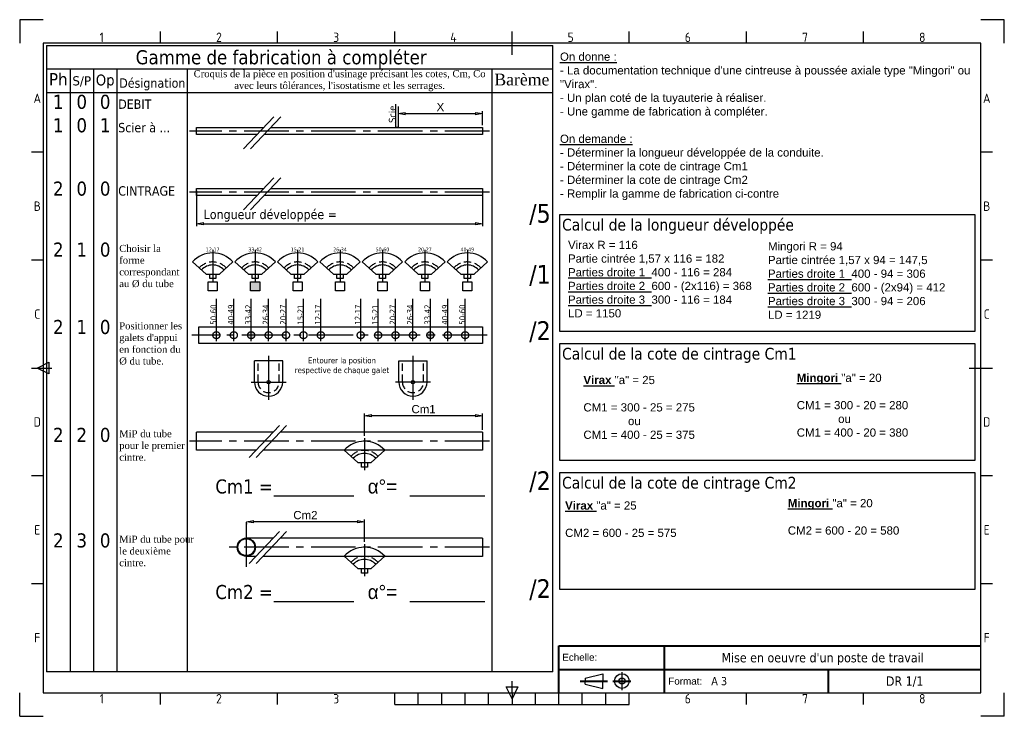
# Paper-space layout 'U32-1 corrigé' of a CAD drawing. Header units: millimetres. Extents: x -3 to 417, y -5 to 292.
import ezdxf
from ezdxf.enums import TextEntityAlignment as Align

# ---------------------------------------------------------------- set-up
doc = ezdxf.new("R2010")
doc.units = ezdxf.units.MM
for name, pattern in [('AXES2', [28.575, 19.05, -3.175, 3.175, -3.175]), ('CACHE2', [4.7625, 3.175, -1.5875]), ('CENTER2', [28.575, 19.05, -3.175, 3.175, -3.175])]:
    doc.linetypes.add(name, pattern=pattern)
doc.layers.add('Axes', color=1, linetype='CENTER2', lineweight=25)
doc.layers.add('CARTOUCHE', color=7, linetype='Continuous', lineweight=40)
for name, color, linetype in [('Cache', 3, 'CACHE2'), ('corrigé', 3, 'Continuous'), ('cotation', 1, 'Continuous'), ('FRAME 050', 6, 'Continuous'), ('FRAME 070', 5, 'Continuous'), ('FRAME 200', 8, 'Continuous'), ('texte', 1, 'Continuous'), ('Title Block', 7, 'Continuous')]:
    doc.layers.add(name, color=color, linetype=linetype)
doc.styles.add('Grec', font='greekc.shx')
doc.styles.add('ISO Proportional', font='isocp.shx')
doc.styles.get("Standard").update_dxf_attribs({"font": 'ARIAL.TTF', "height": 3.5})
doc.styles.add('Texte de note (ISO)', font='TAHOMA.TTF')
doc.dimstyles.new('Cote sans decimale', dxfattribs={"dimscale": 0, "dimtxt": 3.5, "dimasz": 3, "dimexe": 1, "dimexo": 1, "dimgap": 1, "dimtad": 1, "dimdec": 1, "dimlfac": 4, "dimdsep": 46, "dimtxsty": 'Standard', "dimblk": 'CLOSEDBLANK', "dimcen": 0, "dimclrd": 256, "dimclre": 256, "dimclrt": 256, "dimadec": 1, "dimazin": 2, "dimtp": 0.1, "dimtm": 0.1, "dimtfac": 0.71, "dimtdec": 1, "dimtmove": 0, "dimatfit": 3, "dimldrblk": 'CLOSEDBLANK', "dimfxl": 0, "dimlwd": -1, "dimlwe": -1, "dimarcsym": 0})

# ---------------------------------------------------------------- blocks, each defined once
blk = doc.blocks.new('cadre_cartouche_sujet_bpro')
for p, q in [((-180, 20), (0, 20)), ((-180, 0), (-180, 20)), ((-135, 0), (-135, 20)), ((-180, 10), (0, 10)), ((-65, 0), (-65, 10)), ((-170.86, 5), (-159.32, 5)), ((-156.93, 5), (-149.32, 5))]:
    blk.add_line(p, q)
at = {"layer": 'Title Block'}
for p, q in [((-153.13, 8.81), (-153.13, 1.19)), ((-168.86, 6.32), (-161.32, 8.14)), ((-168.86, 6.32), (-168.86, 5)), ((-168.86, 3.68), (-168.86, 5)), ((-161.32, 8.14), (-161.32, 5)), ((-161.32, 1.86), (-161.32, 5)), ((-168.86, 3.68), (-161.32, 1.86))]:
    blk.add_line(p, q, dxfattribs=at)
for radius in [3.14, 1.32]:
    blk.add_circle((-153.13, 5), radius, dxfattribs=at)
at = {"char_height": 3, "attachment_point": 1}
for s, insert, width in [('{\\fArial|b0|i0|c0|p34;Echelle:}', (-178.55, 16.65), 17.1121), ('{\\fArial|b0|i0|c0|p34;Format:}', (-133.32, 6.5), 17.11)]:
    blk.add_mtext(s, dxfattribs=dict(at, insert=insert, width=width))
blk = doc.blocks.new('Texte_cart_bacpro')
at = {"style": 'Texte de note (ISO)', "flags": 4}
for tag, p in [('ECHELLE', (-163, 15)), ('FORMAT', (-115, 5))]:
    blk.add_attdef(tag, text='', height=3.5, dxfattribs=at).set_placement(p, align=Align.MIDDLE_LEFT)
for tag, p in [('TITRE', (-67.5, 15)), ('DOCUMENT', (-32.5, 5))]:
    blk.add_attdef(tag, text='', height=4, dxfattribs=at).set_placement(p, align=Align.MIDDLE_CENTER)
blk = doc.blocks.new('_ClosedBlank')
at = {"color": 0, "linetype": 'ByBlock', "lineweight": -2}
for p, q in [((-1, 0.17), (0, 0)), ((-1, 0.17), (-1, -0.17)), ((0, 0), (-1, -0.17))]:
    blk.add_line(p, q, dxfattribs=at)
blk = doc.blocks.new('*D83')
at = {"layer": 'cotation'}
for p, q in [((158, 254), (158, 251)), ((161, 252), (191, 252)), ((194, 247), (194, 253))]:
    blk.add_line(p, q, dxfattribs=at)
at = {"layer": 'Defpoints', "color": 0}
for p in [(158, 255), (194, 252), (194, 246)]:
    blk.add_point(p, dxfattribs=at)
at = {"layer": 'cotation', "xscale": 3, "yscale": 3, "zscale": 3, "rotation": 180}
blk.add_blockref('_ClosedBlank', (158, 252), dxfattribs=at)
at = {"layer": 'cotation', "xscale": 3, "yscale": 3, "zscale": 3}
blk.add_blockref('_ClosedBlank', (194, 252), dxfattribs=at)
at = {"layer": 'cotation', "insert": (176, 254.75), "char_height": 3.5, "attachment_point": 5}
blk.add_mtext('X', dxfattribs=at)
blk = doc.blocks.new('*D84')
at = {"layer": 'cotation'}
for p, q in [((72, 219), (72, 204)), ((194, 219), (194, 204)), ((75, 205), (191, 205))]:
    blk.add_line(p, q, dxfattribs=at)
at = {"layer": 'Defpoints', "color": 0}
for p in [(72, 220), (194, 220), (194, 205)]:
    blk.add_point(p, dxfattribs=at)
at = {"layer": 'cotation', "xscale": 3, "yscale": 3, "zscale": 3, "rotation": 180}
blk.add_blockref('_ClosedBlank', (72, 205), dxfattribs=at)
at = {"layer": 'cotation', "xscale": 3, "yscale": 3, "zscale": 3}
blk.add_blockref('_ClosedBlank', (194, 205), dxfattribs=at)
blk = doc.blocks.new('*D85')
at = {"layer": 'Defpoints', "color": 0}
for p in [(143.61, 123.15), (143.61, 113.58), (194, 116.16)]:
    blk.add_point(p, dxfattribs=at)
at = {"layer": 'texte'}
for p, q in [((143.61, 114.58), (143.61, 124.15)), ((191, 123.15), (146.61, 123.15)), ((194, 117.16), (194, 124.15))]:
    blk.add_line(p, q, dxfattribs=at)
at = {"layer": 'texte', "xscale": 3, "yscale": 3, "zscale": 3, "rotation": 180}
blk.add_blockref('_ClosedBlank', (143.61, 123.15), dxfattribs=at)
at = {"layer": 'texte', "xscale": 3, "yscale": 3, "zscale": 3}
blk.add_blockref('_ClosedBlank', (194, 123.15), dxfattribs=at)
at = {"layer": 'texte', "insert": (168.81, 125.96), "char_height": 3.5, "attachment_point": 5}
blk.add_mtext('Cm1', dxfattribs=at)
blk = doc.blocks.new('*D86')
at = {"layer": 'Defpoints', "color": 0}
for p in [(93.22, 78.19), (93.22, 77.96), (143.61, 68.38)]:
    blk.add_point(p, dxfattribs=at)
at = {"layer": 'texte'}
for p, q in [((93.22, 77.19), (93.22, 76.96)), ((140.61, 77.96), (96.22, 77.96)), ((143.61, 69.38), (143.61, 78.96))]:
    blk.add_line(p, q, dxfattribs=at)
at = {"layer": 'texte', "xscale": 3, "yscale": 3, "zscale": 3, "rotation": 180}
blk.add_blockref('_ClosedBlank', (93.22, 77.96), dxfattribs=at)
at = {"layer": 'texte', "xscale": 3, "yscale": 3, "zscale": 3}
blk.add_blockref('_ClosedBlank', (143.61, 77.96), dxfattribs=at)
at = {"layer": 'texte', "insert": (118.41, 80.77), "char_height": 3.5, "attachment_point": 5}
blk.add_mtext('Cm2', dxfattribs=at)

psp = doc.layouts.new('U32-1 corrigé')

# ---------------------------------------------------------------- hatches: boundary and pattern name
at = {"layer": 'corrigé'}
h = psp.add_hatch(color=256, dxfattribs=at)
h.paths.add_polyline_path([(95.034, 180.313), (98.914, 180.313), (98.914, 176.433), (95.034, 176.433)])
edge = h.paths.add_edge_path()
edge.add_arc((95.286, 157.5), 1.5, 0, 360)
edge = h.paths.add_edge_path()
edge.add_arc((171.714, 157.5), 1.5, 0, 360)

# ---------------------------------------------------------------- linework, layer by layer
for p, q in [((8, 281), (8, 14)), ((8, 281), (224, 281)), ((224, 14), (224, 281)), ((8, 271), (224, 271)), ((18, 271), (18, 14)), ((28, 271), (28, 14)), ((38, 271), (38, 14)), ((68, 271), (68, 14)), ((198, 271), (198, 14)), ((8, 261), (224, 261)), ((72, 246), (100.611, 246)), ((72, 243), (72, 246)), ((103.611, 246), (194, 246)), ((194, 246), (194, 243)), ((97.741, 243), (72, 243)), ((194, 243), (100.741, 243)), ((72, 217), (72, 220)), ((72, 220), (100.611, 220)), ((103.611, 220), (194, 220)), ((194, 220), (194, 217)), ((97.741, 217), (72, 217)), ((194, 217), (100.741, 217)), ((76.025, 183.546), (70.258, 188.788)), ((81.715, 183.546), (87.481, 188.788)), ((94.129, 183.546), (88.362, 188.788)), ((99.819, 183.546), (105.586, 188.788)), ((112.233, 183.546), (106.466, 188.788)), ((117.923, 183.546), (123.69, 188.788)), ((130.337, 183.546), (124.571, 188.788)), ((136.027, 183.546), (141.794, 188.788)), ((148.442, 183.546), (142.675, 188.788)), ((154.132, 183.546), (159.898, 188.788)), ((166.546, 183.546), (160.779, 188.788)), ((172.236, 183.546), (178.003, 188.788)), ((184.65, 183.546), (178.883, 188.788)), ((190.34, 183.546), (196.107, 188.788)), ((76.025, 183.546), (81.715, 183.546)), ((77.577, 181.606), (77.577, 183.546)), ((80.163, 181.606), (77.577, 181.606)), ((80.163, 183.546), (80.163, 181.606)), ((94.129, 183.546), (99.819, 183.546)), ((95.681, 181.606), (95.681, 183.546)), ((98.267, 181.606), (95.681, 181.606)), ((98.267, 183.546), (98.267, 181.606)), ((112.233, 183.546), (117.923, 183.546)), ((113.785, 181.606), (113.785, 183.546)), ((116.371, 181.606), (113.785, 181.606)), ((116.371, 183.546), (116.371, 181.606)), ((130.337, 183.546), (136.027, 183.546)), ((131.889, 181.606), (131.889, 183.546)), ((134.476, 181.606), (131.889, 181.606)), ((134.476, 183.546), (134.476, 181.606)), ((148.442, 183.546), (154.132, 183.546)), ((149.993, 181.606), (149.993, 183.546)), ((152.58, 181.606), (149.993, 181.606)), ((152.58, 183.546), (152.58, 181.606)), ((166.546, 183.546), (172.236, 183.546)), ((168.098, 181.606), (168.098, 183.546)), ((170.684, 181.606), (168.098, 181.606)), ((170.684, 183.546), (170.684, 181.606)), ((184.65, 183.546), (190.34, 183.546)), ((186.202, 181.606), (186.202, 183.546)), ((188.788, 181.606), (186.202, 181.606)), ((188.788, 183.546), (188.788, 181.606)), ((73, 161), (194, 161)), ((73, 154), (73, 161)), ((194, 161), (194, 154)), ((194, 154), (73, 154)), ((108.714, 146.5), (96.714, 146.5)), ((96.714, 137.5), (96.714, 146.5)), ((108.714, 137.5), (108.714, 146.5)), ((158.286, 137.5), (158.286, 146.5)), ((158.286, 146.5), (170.286, 146.5)), ((170.286, 137.5), (170.286, 146.5)), ((72, 108.406), (72, 116.164)), ((104.701, 116.164), (72, 116.164)), ((194, 116.164), (107.701, 116.164)), ((194, 116.164), (194, 108.406)), ((97.277, 108.406), (72, 108.406)), ((135.077, 108.406), (100.277, 108.406)), ((140.767, 103.233), (135, 108.475)), ((152.147, 108.406), (135.077, 108.406)), ((146.457, 103.233), (152.223, 108.475)), ((194, 108.406), (152.147, 108.406)), ((140.767, 103.233), (146.457, 103.233)), ((142.319, 101.293), (142.319, 103.233)), ((144.905, 101.293), (142.319, 101.293)), ((144.905, 103.233), (144.905, 101.293)), ((104.701, 70.969), (93.217, 70.969)), ((194, 70.969), (107.701, 70.969)), ((194, 70.969), (194, 63.21)), ((97.277, 63.21), (93.217, 63.21)), ((135.077, 63.21), (100.277, 63.21)), ((140.767, 58.038), (135, 63.28)), ((152.147, 63.21), (135.077, 63.21)), ((146.457, 58.038), (152.223, 63.28)), ((194, 63.21), (152.147, 63.21)), ((140.767, 58.038), (146.457, 58.038)), ((142.319, 56.098), (142.319, 58.038)), ((144.905, 56.098), (142.319, 56.098)), ((144.905, 58.038), (144.905, 56.098)), ((224, 14), (8, 14))]:
    psp.add_line(p, q)
at = {"color": 1}
for p, q in [((157, 246), (157, 256)), ((158, 255), (158, 246)), ((158, 246), (157, 246))]:
    psp.add_line(p, q, dxfattribs=at)
for points in [[(227, 209), (404, 209), (404, 159), (227, 159)], [(76.93, 180.313), (80.809, 180.313), (80.809, 176.433), (76.93, 176.433)], [(95.034, 180.313), (98.914, 180.313), (98.914, 176.433), (95.034, 176.433)], [(113.138, 180.313), (117.018, 180.313), (117.018, 176.433), (113.138, 176.433)], [(131.243, 180.313), (135.122, 180.313), (135.122, 176.433), (131.243, 176.433)], [(149.347, 180.313), (153.226, 180.313), (153.226, 176.433), (149.347, 176.433)], [(167.451, 180.313), (171.331, 180.313), (171.331, 176.433), (167.451, 176.433)], [(185.555, 180.313), (189.435, 180.313), (189.435, 176.433), (185.555, 176.433)], [(227, 154), (404, 154), (404, 104), (227, 104)], [(227, 99), (404, 99), (404, 49), (227, 49)]]:
    psp.add_lwpolyline(points, close=True)
for centre, radius in [((102.714, 137.5), 0.75), ((164.286, 137.5), 0.75), ((93.217, 67.09), 3.879), ((93.217, 67.09), 3.592)]:
    psp.add_circle(centre, radius)
for centre, radius, start, end in [((78.87, 180.959), 11.638, 42.27369, 137.72631), ((96.974, 180.959), 11.638, 42.27369, 137.72631), ((115.078, 180.959), 11.638, 42.27369, 137.72631), ((133.182, 180.959), 11.638, 42.27369, 137.72631), ((151.287, 180.959), 11.638, 42.27369, 137.72631), ((169.391, 180.959), 11.638, 42.27369, 137.72631), ((187.495, 180.959), 11.638, 42.27369, 137.72631), ((78.87, 180.959), 6.466, 42.27369, 137.72631), ((96.974, 180.959), 6.466, 42.27369, 137.72631), ((115.078, 180.959), 6.466, 42.27369, 137.72631), ((133.182, 180.959), 6.466, 42.27369, 137.72631), ((151.287, 180.959), 6.466, 42.27369, 137.72631), ((169.391, 180.959), 6.466, 42.27369, 137.72631), ((187.495, 180.959), 6.466, 42.27369, 137.72631), ((102.714, 137.5), 6, 180, 0), ((164.286, 137.5), 6, 180, 0), ((143.612, 100.647), 11.638, 42.27369, 137.72631), ((143.612, 100.647), 6.466, 42.27369, 137.72631), ((143.612, 55.451), 11.638, 42.27369, 137.72631), ((143.612, 55.451), 6.466, 42.27369, 137.72631)]:
    psp.add_arc(centre, radius, start, end)
at = {"layer": 'Axes'}
for p, q in [((104.982, 250.568), (92, 237)), ((107.982, 250.568), (95, 237)), ((197, 244.5), (69, 244.5)), ((104.982, 224.568), (92, 211)), ((107.982, 224.568), (95, 211)), ((197, 218.5), (69, 218.5)), ((80.429, 155), (80.429, 173)), ((87.857, 155), (87.857, 173)), ((95.286, 155), (95.286, 173)), ((102.714, 155), (102.714, 173)), ((110.143, 155), (110.143, 173)), ((117.571, 155), (117.571, 173)), ((125, 155), (125, 173)), ((142, 155), (142, 173)), ((149.429, 155), (149.429, 173)), ((156.857, 155), (156.857, 173)), ((164.286, 155), (164.286, 173)), ((171.714, 155), (171.714, 173)), ((179.143, 155), (179.143, 173)), ((186.571, 155), (186.571, 173)), ((107.394, 118.979), (94.412, 105.411)), ((110.394, 118.979), (97.412, 105.411)), ((197, 112.285), (69, 112.285)), ((93.217, 58.726), (93.217, 78.19)), ((107.394, 73.784), (94.412, 60.216)), ((110.394, 73.784), (97.412, 60.216)), ((197, 67.09), (85.316, 67.09))]:
    psp.add_line(p, q, dxfattribs=at)
at = {"layer": 'Axes', "linetype": 'AXES2'}
for p, q in [((78.87, 193.891), (78.87, 180.313)), ((96.974, 193.891), (96.974, 180.313)), ((115.078, 193.891), (115.078, 180.313)), ((133.182, 193.891), (133.182, 180.313)), ((151.287, 193.891), (151.287, 180.313)), ((169.391, 193.891), (169.391, 180.313)), ((187.495, 193.891), (187.495, 180.313)), ((196, 157.5), (70, 157.5)), ((102.714, 148.75), (102.714, 130)), ((164.286, 148.75), (164.286, 130)), ((95.214, 137.5), (110.214, 137.5)), ((171.786, 137.5), (156.786, 137.5)), ((143.612, 113.578), (143.612, 100)), ((143.612, 68.383), (143.612, 54.805))]:
    psp.add_line(p, q, dxfattribs=at)
at = {"layer": 'Axes'}
for centre in [(80.429, 157.5), (87.857, 157.5), (95.286, 157.5), (102.714, 157.5), (110.143, 157.5), (117.571, 157.5), (125, 157.5), (142, 157.5), (149.429, 157.5), (156.857, 157.5), (164.286, 157.5), (171.714, 157.5), (179.143, 157.5), (186.571, 157.5)]:
    psp.add_circle(centre, 1.5, dxfattribs=at)
at = {"layer": 'Cache'}
for p, q in [((98.214, 137.5), (98.214, 146.5)), ((107.214, 137.5), (107.214, 146.5)), ((159.786, 137.5), (159.786, 146.5)), ((168.786, 137.5), (168.786, 146.5))]:
    psp.add_line(p, q, dxfattribs=at)
for centre, radius, start, end in [((78.87, 180.959), 7.759, 42.27369, 137.72631), ((96.974, 180.959), 7.759, 42.27369, 137.72631), ((115.078, 180.959), 7.759, 42.27369, 137.72631), ((133.182, 180.959), 7.759, 42.27369, 137.72631), ((151.287, 180.959), 7.759, 42.27369, 137.72631), ((169.391, 180.959), 7.759, 42.27369, 137.72631), ((187.495, 180.959), 7.759, 42.27369, 137.72631), ((102.714, 137.5), 4.5, 180, 0), ((164.286, 137.5), 4.5, 180, 0), ((143.612, 100.647), 7.759, 42.27369, 137.72631), ((143.612, 55.451), 7.759, 42.27369, 137.72631)]:
    psp.add_arc(centre, radius, start, end, dxfattribs=at)
at = {"layer": 'FRAME 050'}
for p, q in [((56.538, 282.008), (56.538, 287.008)), ((106.538, 282.008), (106.538, 287.008)), ((156.538, 282.008), (156.538, 287.008)), ((206.538, 277.008), (206.538, 287.008)), ((256.538, 282.008), (256.538, 287.008)), ((306.538, 282.008), (306.538, 287.008)), ((356.538, 282.008), (356.538, 287.008)), ((6.538, 235.508), (1.538, 235.508)), ((411.538, 235.508), (406.538, 235.508)), ((6.538, 189.508), (1.538, 189.508)), ((411.538, 189.508), (406.538, 189.508)), ((1.538, 143.508), (10.178, 143.508)), ((4.038, 143.508), (9.038, 146.008)), ((9.038, 141.008), (4.038, 143.508)), ((9.038, 146.008), (9.038, 141.008)), ((401.538, 143.508), (411.538, 143.508)), ((6.538, 97.508), (1.538, 97.508)), ((411.538, 97.508), (406.538, 97.508)), ((6.538, 51.508), (1.538, 51.508)), ((411.538, 51.508), (406.538, 51.508)), ((206.538, 5.008), (206.538, 10.008)), ((56.538, 0.008), (56.538, 5.008)), ((106.538, 0.008), (106.538, 5.008)), ((156.538, 0.008), (156.538, 5.008)), ((166.538, 0.008), (166.538, 5.008)), ((176.538, 0.008), (176.538, 5.008)), ((186.538, 0.008), (186.538, 5.008)), ((196.538, 0.008), (196.538, 5.008)), ((204.038, 7.508), (209.038, 7.508)), ((206.538, 2.508), (204.038, 7.508)), ((209.038, 7.508), (206.538, 2.508)), ((206.538, 5.008), (206.538, 0.008)), ((216.538, 0.008), (216.538, 5.008)), ((226.538, 0.008), (226.538, 5.008)), ((236.538, 0.008), (236.538, 5.008)), ((246.538, 0.008), (246.538, 5.008)), ((256.538, 0.008), (256.538, 5.008)), ((306.538, 0.008), (306.538, 5.008)), ((356.538, 0.008), (356.538, 5.008)), ((156.538, 0.008), (256.538, 0.008))]:
    psp.add_line(p, q, dxfattribs=at)
at = {"layer": 'FRAME 070'}
for p, q in [((406.538, 282.008), (6.538, 282.008)), ((6.538, 282.008), (6.538, 5.008)), ((406.538, 5.008), (406.538, 282.008)), ((6.538, 5.008), (406.538, 5.008))]:
    psp.add_line(p, q, dxfattribs=at)
at = {"layer": 'FRAME 200'}
for p, q in [((-3.462, 292.008), (-3.462, 282.008)), ((6.538, 292.008), (-3.462, 292.008)), ((416.538, 292.008), (406.538, 292.008)), ((416.538, 282.008), (416.538, 292.008)), ((-3.462, -4.992), (-3.462, 5.008)), ((416.538, -4.992), (416.538, 5.008)), ((-3.462, -4.992), (6.538, -4.992)), ((416.538, -4.992), (406.538, -4.992))]:
    psp.add_line(p, q, dxfattribs=at)
at = {"layer": 'texte'}
for p, q in [((105, 89), (139, 89)), ((163, 89), (195, 89)), ((105, 44), (139, 44)), ((163, 44), (195, 44))]:
    psp.add_line(p, q, dxfattribs=at)

# ---------------------------------------------------------------- block references
at = {"layer": 'CARTOUCHE'}
psp.add_blockref('cadre_cartouche_sujet_bpro', (406.538, 5.008), dxfattribs=at)
ref = psp.add_blockref('Texte_cart_bacpro', (406.538, 5.008), dxfattribs=at)
ref.add_attrib('TITRE', "Mise en oeuvre d'un poste de travail", dxfattribs={"layer": '0', "height": 4, "style": 'Texte de note (ISO)'}).set_placement((339.038, 20.008), align=Align.MIDDLE_CENTER)
ref.add_attrib('DOCUMENT', 'DR 1/1', dxfattribs={"layer": '0', "height": 4, "style": 'Texte de note (ISO)'}).set_placement((374.038, 10.008), align=Align.MIDDLE_CENTER)
ref.add_attrib('FORMAT', 'A 3', dxfattribs={"layer": '0', "height": 3.5, "style": 'Texte de note (ISO)'}).set_placement((291.538, 10.008), align=Align.MIDDLE_LEFT)

# ---------------------------------------------------------------- texts
at = {"layer": 'corrigé', "char_height": 3.5, "attachment_point": 1}
for s, insert, width in [('Virax R = 116\\PPartie cintrée 1,57 x 116 = 182\\P{\\LParties droite 1}  400 - 116 = 284\\P{\\LParties droite 2 } 600 - (2x116) = 368\\P{\\LParties droite 3}  300 - 116 = 184\\PLD = 1150', (230.429, 197.756), 172.57), ('Mingori R = 94\\PPartie cintrée 1,57 x 94 = 147,5\\P{\\LParties droite 1}  400 - 94 = 306\\P{\\LParties droite 2 } 600 - (2x94) = 412\\P{\\LParties droite 3}  300 - 94 = 206\\PLD = 1219', (315.712, 197.145), 172.57), ('{\\fArial|b1|i0|c0|p34;\\LVirax} "a" = 25\\P\\PCM1 = 300 - 25 = 275\\P              ou\\PCM1 = 400 - 25 = 375', (237, 140.145), 51), ('{\\fArial|b1|i0|c0|p34;\\LMingori} "a" = 20\\P\\PCM1 = 300 - 20 = 280\\P             ou\\PCM1 = 400 - 20 = 380', (328, 141.085), 73), ('{\\fArial|b1|i0|c0|p34;\\LVirax} "a" = 25\\P\\PCM2 = 600 - 25 = 575', (229.195, 86.645), 51), ('{\\fArial|b1|i0|c0|p34;\\LMingori} "a" = 20\\P\\PCM2 = 600 - 20 = 580', (324.195, 87.645), 73)]:
    psp.add_mtext(s, dxfattribs=dict(at, insert=insert, width=width))
at = {"layer": 'FRAME 050', "style": 'ISO Proportional'}
for s, p in [('1', (31.538, 284.508)), ('2', (81.538, 284.508)), ('3', (131.538, 284.508)), ('4', (181.538, 284.508)), ('5', (231.538, 284.508)), ('6', (281.538, 284.508)), ('7', (331.538, 284.508)), ('8', (381.538, 284.508)), ('A', (4.038, 258.508)), ('A', (409.038, 258.508)), ('B', (4.038, 212.508)), ('B', (409.038, 212.508)), ('C', (4.038, 166.508)), ('C', (409.038, 166.508)), ('D', (4.038, 120.508)), ('D', (409.038, 120.508)), ('E', (4.038, 74.508)), ('E', (409.038, 74.508)), ('F', (4.038, 28.508)), ('F', (409.038, 28.508)), ('1', (31.538, 2.508)), ('2', (81.538, 2.508)), ('3', (131.538, 2.508)), ('6', (281.538, 2.508)), ('7', (331.538, 2.508)), ('8', (381.538, 2.508))]:
    psp.add_text(s, height=4, dxfattribs=at).set_placement(p, align=Align.MIDDLE)
at = {"layer": 'texte'}
for s, height, style, p in [('Gamme de fabrication à compléter', 6, 'Texte de note (ISO)', (46, 273)), ('Désignation', 4, 'Texte de note (ISO)', (39, 263)), ('DEBIT', 4, 'Texte de note (ISO)', (38.57, 254)), ('Scier à ...', 4, 'Texte de note (ISO)', (38.57, 244)), ('CINTRAGE', 4, 'Texte de note (ISO)', (38.57, 217)), ('Longueur développée =', 4, 'Texte de note (ISO)', (75, 207)), ('Cm1 =', 6, 'Texte de note (ISO)', (80, 90)), ('a%%d=', 6, 'Grec', (145, 90)), ('Cm2 =', 6, 'Texte de note (ISO)', (80, 45)), ('a%%d=', 6, 'Grec', (145, 45))]:
    psp.add_text(s, height=height, dxfattribs=dict(at, style=style)).set_placement(p)
at = {"layer": 'texte', "style": 'Texte de note (ISO)'}
for s, height, p, p2 in [('Ph', 5.2453, (9, 264), (17, 264)), ('S/P', 3.9017, (19, 264), (27, 264)), ('Op', 4.6153, (29, 264), (37, 264))]:
    psp.add_text(s, height=height, dxfattribs=at).set_placement(p, p2, align=Align.ALIGNED)
for s, height, p in [('1', 6, (13, 254)), ('0', 6, (23, 254)), ('0', 6, (33, 254)), ('1', 6, (13, 244)), ('0', 6, (23, 244)), ('1', 6, (33, 244)), ('2', 6, (13, 217)), ('0', 6, (23, 217)), ('0', 6, (33, 217)), ('2', 6, (13, 191)), ('1', 6, (23, 191)), ('0', 6, (33, 191)), ('12-17', 1.6164, (78.87, 193.244)), ('33-42', 1.6164, (96.974, 193.244)), ('15-21', 1.6164, (115.078, 193.244)), ('26-34', 1.6164, (133.182, 193.244)), ('50-60', 1.6164, (151.287, 193.244)), ('20-27', 1.6164, (169.391, 193.244)), ('40-49', 1.6164, (187.495, 193.244)), ('2', 6, (13, 158)), ('1', 6, (23, 158)), ('0', 6, (33, 158)), ('2', 6, (13, 112)), ('2', 6, (23, 112)), ('0', 6, (33, 112)), ('2', 6, (13, 67)), ('3', 6, (23, 67)), ('0', 6, (33, 67))]:
    psp.add_text(s, height=height, dxfattribs=at).set_placement(p, align=Align.CENTER)
for s, height, p in [('Scie', 3, (157, 248)), ('50-60', 2.5, (80.429, 162)), ('40-49', 2.5, (87.857, 162)), ('33-42', 2.5, (95.286, 162)), ('26-34', 2.5, (102.714, 162)), ('20-27', 2.5, (110.143, 162)), ('15-21', 2.5, (117.571, 162)), ('12-17', 2.5, (125, 162)), ('12-17', 2.5, (142, 162)), ('15-21', 2.5, (149.429, 162)), ('20-27', 2.5, (156.857, 162)), ('26-34', 2.5, (164.286, 162)), ('33-42', 2.5, (171.714, 162)), ('40-49', 2.5, (179.143, 162)), ('50-60', 2.5, (186.571, 162))]:
    psp.add_text(s, height=height, rotation=90, dxfattribs=at).set_placement(p)
for s, p in [('/5', (223.057, 205.459)), ('/1', (223.057, 179.459)), ('/2', (223.057, 155.459)), ('/2', (223.057, 91.459)), ('/2', (223.057, 45.459))]:
    psp.add_text(s, height=8, dxfattribs=at).set_placement(p, align=Align.RIGHT)
at = {"layer": 'texte', "insert": (227, 278), "char_height": 3.5, "width": 177, "attachment_point": 1}
psp.add_mtext('{\\LOn donne :\\P}- La documentation technique d\'une cintreuse à poussée axiale type "Mingori" ou "Virax".\\P- Un plan coté de la tuyauterie à réaliser.\\P- Une gamme de fabrication à compléter.\\P\\P{\\LOn demande :\\P}- Déterminer la longueur développée de la conduite.\\P- Déterminer la cote de cintrage Cm1\\P- Déterminer la cote de cintrage Cm2\\P- Remplir la gamme de fabrication ci-contre', dxfattribs=at)
at = {"layer": 'texte', "style": 'Texte de note (ISO)'}
for s, insert, char_height, width, attachment_point in [("{\\fTimes New Roman|b0|i0|c0|p18;Croquis de la pièce en position d'usinage précisant les cotes, Cm, Co avec leurs tôlérances, l'isostatisme et les serrages.}", (133, 266), 3, 128, 5), ('{\\fTimes New Roman|b0|i0|c0|p18;Barème}', (199, 269), 5, 24, 1), ('{\\fTahoma|b0|i0|c0|p0;Calcul de la longueur développée}', (227.906, 207.107), 5, 109.09436, 1), ('{\\fTimes New Roman|b0|i0|c0|p18;Choisir la forme correspondant au %%c du tube}', (39, 196), 3, 28, 1), ("{\\fTimes New Roman|b0|i0|c0|p18;Positionner les galets d'appui en fonction du %%c du tube.}", (39, 163), 3, 28, 1), ('{\\fTahoma|b0|i0|c0|p0;Calcul de la cote de cintrage Cm1}', (227.906, 152.107), 5, 109.09, 1), ('{\\fTahoma|b0|i0|c0|p0;Entourer la position respective de chaque galet}', (134, 148), 2.5, 42, 2), ('{\\fTimes New Roman|b0|i0|c0|p18;MiP du tube pour le premier cintre.}', (39, 117), 3, 28, 1), ('{\\fTahoma|b0|i0|c0|p0;Calcul de la cote de cintrage Cm2}', (227.906, 97.107), 5, 109.09, 1), ('{\\fTimes New Roman|b0|i0|c0|p18;MiP du tube pour le deuxième cintre.}', (39, 72), 3, 33, 1)]:
    psp.add_mtext(s, dxfattribs=dict(at, insert=insert, char_height=char_height, width=width, attachment_point=attachment_point))

# ---------------------------------------------------------------- dimensions: what is measured, and where the dimension line sits
at = {"layer": 'cotation'}
dim = psp.add_linear_dim(base=(194, 252), p1=(158, 255), p2=(194, 246), text='X', dimstyle='Cote sans decimale', override={"dimscale": 1}, dxfattribs=at)
dim.commit()
dim.dimension.update_dxf_attribs({"geometry": '*D83', "text_midpoint": (176, 254.75)})
dim = psp.add_linear_dim(base=(194, 205), p1=(72, 220), p2=(194, 220), text=' ', dimstyle='Cote sans decimale', override={"dimscale": 1}, dxfattribs=at)
dim.commit()
dim.dimension.update_dxf_attribs({"geometry": '*D84', "text_midpoint": (134, 205), "dimtype": 160})
at = {"layer": 'texte'}
for base, p1, p2, text, picture, middle in [((143.612, 123.153), (194, 116.164), (143.612, 113.578), 'Cm1', '*D85', (168.806, 125.962)), ((93.217, 77.957), (143.612, 68.383), (93.217, 78.19), 'Cm2', '*D86', (118.414, 80.767))]:
    dim = psp.add_linear_dim(base=base, p1=p1, p2=p2, text=text, dimstyle='Cote sans decimale', override={"dimscale": 1}, dxfattribs=at)
    dim.commit()
    dim.dimension.update_dxf_attribs({"geometry": picture, "text_midpoint": middle})

doc.saveas('drawing.dxf')
